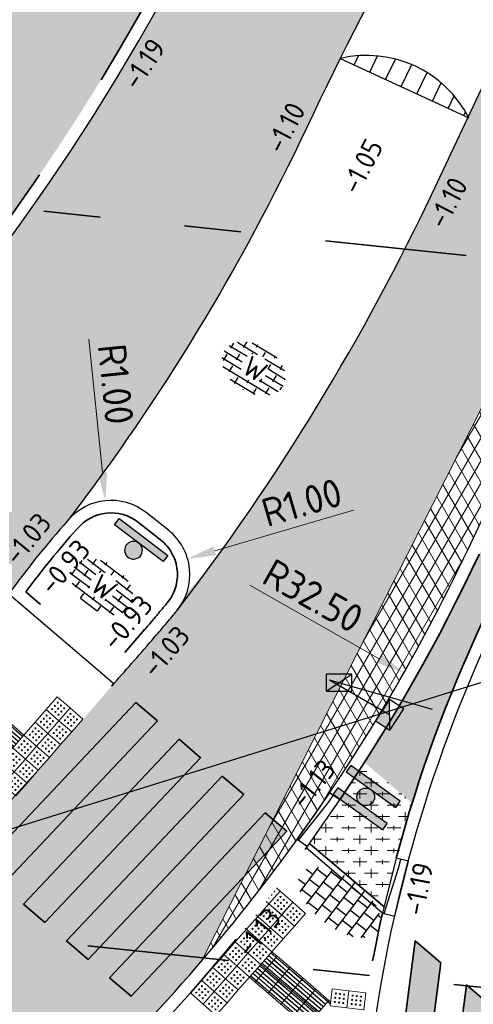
# Model space of a CAD drawing. Header units: metres. Extents: x -1 to 222837, y -2 to 853657.
# Tile 116 of 256: x 110937 to 110945, y 426770 to 426787. Entities that reach past the tile are written whole.
import ezdxf
from ezdxf.enums import TextEntityAlignment as Align

# ---------------------------------------------------------------- set-up
doc = ezdxf.new("R2010")
doc.units = ezdxf.units.M
doc.header["$XCLIPFRAME"] = 0
for name, pattern in [('AL-TEKENBLADGRENS', [11.5, 2.5, -1.5, 1, -1.5, 1, -1.5, 2.5]), ('RI-HWA_KOLKAANSLUITING', [4.3, 2.5, -1.8]), ('VH-BUSHALTEBAND', [4, 2, -2]), ('VH-OPSLUITBAND_100X200', [16, 8, -2, 4, -2]), ('VH-TROTTOIRBAND_130-150', [15, 5, -2, 2, -2, 2, -2]), ('XX-HIDDEN', [4, 2, -2])]:
    doc.linetypes.add(name, pattern=pattern)
for name, color, linetype in [('A-Maatvoering', 30, 'Continuous'), ('Bestaande haag', 102, 'Continuous'), ('BORD-ZWART', 7, 'Continuous'), ('N-ONTWERP', 1, 'Continuous'), ('Verkeersbord', 7, 'Continuous'), ('Verloopband', 7, 'Continuous'), ('X-REF', 7, 'Continuous')]:
    doc.layers.add(name, color=color, linetype=linetype)
for name, color, linetype, lineweight in [('A-TXT-T25', 7, 'Continuous', 25), ('B-ALG_BEstaand asfalt', 8, 'Continuous', 5), ('B-OI-RI-GWA_KOLK-S', 30, 'Continuous', 30), ('N-WE-GR-BEPLANTING-A', 92, 'Continuous', 18), ('N-WE-GR-BOS-A', 42, 'Continuous', 18), ('N-WE-RI-HWA_KOLK-S', 150, 'Continuous', 25), ('N-WE-VH-KANTOPSLUITING_OPSLUITBAND-G', 7, 'Continuous', 25), ('N-WE-VH-KANTOPSLUITING_OPSLUITBAND_100X200-G VOETPAD', 150, 'VH-OPSLUITBAND_100X200', 35), ('N-WE-VH-KANTOPSLUITING_RIJWIELPADBAND-G', 7, 'Continuous', 25), ('N-WE-VH-KANTOPSLUITING_RWSBAND-G', 210, 'VH-TROTTOIRBAND_130-150', 35), ('N-WE-VH-KANTOPSLUITING_VERLAAGDE BAND', 30, 'VH-BUSHALTEBAND', 35), ('N-WE-VH-KANTOPSLUITING_VOORKANT RWS-BAND', 7, 'Continuous', 25), ('N-WE-VH-MATERIAALGRENS-G', 7, 'XX-HIDDEN', 35), ('N-WE-VH-VERHARDING_ASFALT-A', 252, 'Continuous', 18), ('N-WE-VH-VERHARDING_BETONSTRAATSTEEN-S', 7, 'Continuous', 25), ('N-WE-VH-VERHARDING_TEGEL-S', 7, 'Continuous', 25), ('N-WE-VW-BLINDENGELEIDEROUTE-Geleidetegel_G', 30, 'Continuous', 18), ('N-WE-VW-BLINDENGELEIDEROUTE-noppentetegel_G', 30, 'Continuous', 18), ('N-WE-VW-MARKERING_DWARS_OVERSTEEK_VOETGANGERS-G', 7, 'Continuous', 35), ('X-XX-AL-HOOGTELABEL-T25', 7, 'Continuous', 25), ('X-XX-AL-TEKENBLADGRENS-G blad 2', 7, 'AL-TEKENBLADGRENS', 35)]:
    doc.layers.add(name, color=color, linetype=linetype, lineweight=lineweight)
doc.layers.add('N-WE-RI-HWA_KOLKAANSLUITING-G', color=7, linetype='RI-HWA_KOLKAANSLUITING', lineweight=25, true_color=0x0078f0)
doc.styles.add('NLCS-ISO', font='NLCS-ISO.ttf')
doc.styles.add('NLCS-ISO-ANNOTATIEF-T25', font='NLCS-ISO.ttf', dxfattribs={"height": 2.5})
doc.styles.add('NLCS-ISO-M1000-T25', font='NLCS-ISO.ttf')
doc.dimstyles.new('NLCS-ANNOTATIEF-T25-PIJL', dxfattribs={"dimtxt": 2.5, "dimasz": 2.5, "dimexe": 2, "dimexo": 2, "dimgap": 0.7, "dimtad": 1, "dimzin": 0, "dimdsep": 46, "dimtxsty": 'NLCS-ISO-ANNOTATIEF-T25', "dimcen": 0, "dimdle": 2, "dimclrd": 256, "dimclre": 256, "dimclrt": 256, "dimadec": 5, "dimazin": 0, "dimtfac": 1, "dimtofl": 0, "dimtmove": 1, "dimatfit": 0, "dimfxl": 2, "dimfxlon": 1, "dimtfillclr": 254, "dimtolj": 1, "dimtzin": 0, "dimlwd": 18, "dimlwe": 18, "dimarcsym": 0})
picture_1 = doc.add_image_def('image1.ecw', size_in_pixel=(400001, 250001))
picture_2 = doc.add_image_def('image2.ecw', size_in_pixel=(120000, 80000))

# ---------------------------------------------------------------- blocks, each defined once
blk = doc.blocks.new('SVH-TEGEL_300X300_DUN_HALFST-SO')
for p, q in [((-3, -2.52), (-3, 2.52)), ((-1.5, -2.87), (-1.5, 2.87)), ((0, -2.97), (0, 2.97)), ((1.5, -2.87), (1.5, 2.87)), ((3, -2.52), (3, 2.52)), ((-4.89, 1.5), (-4.5, 1.5)), ((-4.5, -1.8), (-4.5, 1.8)), ((-3.7, 2.25), (-3, 2.25)), ((-3, 1.5), (-1.5, 1.5)), ((-1.5, 2.25), (0, 2.25)), ((0, 1.5), (1.5, 1.5)), ((1.5, 2.25), (3, 2.25)), ((3, 1.5), (4.5, 1.5)), ((4.5, -1.8), (4.5, 1.8)), ((-5.66, 0), (-4.5, 0)), ((-4.5, 0.75), (-3, 0.75)), ((-3, 0), (-1.5, 0)), ((-1.5, 0.75), (0, 0.75)), ((0, 0), (1.5, 0)), ((1.5, 0.75), (3, 0.75)), ((3, 0), (4.5, 0)), ((4.5, 0.75), (5.48, 0.75)), ((-4.5, -0.75), (-3, -0.75)), ((-1.5, -0.75), (0, -0.75)), ((1.5, -0.75), (3, -0.75)), ((4.5, -0.75), (5.48, -0.75)), ((-4.89, -1.5), (-4.5, -1.5)), ((-3.7, -2.25), (-3, -2.25)), ((-3, -1.5), (-1.5, -1.5)), ((-1.5, -2.25), (0, -2.25)), ((0, -1.5), (1.5, -1.5)), ((1.5, -2.25), (3, -2.25)), ((3, -1.5), (4.5, -1.5))]:
    blk.add_line(p, q)
at = {"style": 'NLCS-ISO'}
blk.add_attdef('FORMAAT', text='', height=1.8, dxfattribs=at).set_placement((-5.76, 0), align=Align.MIDDLE_RIGHT)
blk.add_attdef('KLEUR', text='', height=1.8, dxfattribs=at).set_placement((5.58, 0), align=Align.MIDDLE_LEFT)
at = {"style": 'NLCS-ISO', "flags": 1}
blk.add_attdef('FUNCTIE', text='', height=1.8, dxfattribs=at).set_placement((0.12, -3.58), align=Align.MIDDLE_CENTER)
blk = doc.blocks.new('B-SRI-KOLK_TROTTOIR-SO')
at = {"color": 0}
blk.add_line((-1.125, 0), (1.125, 1.5), dxfattribs=at)
blk.add_3dface([(-1.125, 0), (1.125, 0), (1.125, 1.5), (-1.125, 1.5)], dxfattribs=at)
blk = doc.blocks.new('verloopband')
at = {"layer": 'Verloopband', "flags": 128}
blk.add_lwpolyline([(0, 0.07), (1, 0.07), (1, -0.15), (0, -0.15)], close=True, dxfattribs=at)
blk.add_lwpolyline([(0, -0.119), (0.841, -0.071), (1, -0.071)], dxfattribs=at)
blk = doc.blocks.new('N-SRI-KOLK_TROTTOIR-SO')
blk.add_hatch(color=256).paths.add_polyline_path([(1.125, 1.5), (-1.125, 1.5), (-1.125, 0)])
blk.add_line((-1.125, 0), (1.125, 1.5))
at = {"flags": 128}
blk.add_lwpolyline([(-1.125, 0), (1.125, 0), (1.125, 1.5), (-1.125, 1.5)], close=True, dxfattribs=at)
blk = doc.blocks.new('*D478')
at = {"layer": 'A-Maatvoering', "linetype": 'Continuous', "lineweight": 18, "transparency": 16777216}
blk.add_line((110941.241, 426777.1), (110943.529, 426775.802), dxfattribs=at)
at = {"layer": 'A-Maatvoering', "transparency": 16777216}
blk.add_solid([(110943.57, 426775.874), (110943.488, 426775.729), (110943.964, 426775.555)], dxfattribs=at)
at = {"layer": 'Defpoints', "color": 0, "transparency": 16777216}
for p in [(110915.697, 426791.594), (110943.964, 426775.555)]:
    blk.add_point(p, dxfattribs=at)
at = {"layer": 'A-Maatvoering', "transparency": 16777216, "insert": (110942.36, 426776.913), "char_height": 0.5, "attachment_point": 5, "rotation": 330.4289, "style": 'NLCS-ISO-ANNOTATIEF-T25'}
blk.add_mtext('\\A1;R32.50', dxfattribs=at)
blk = doc.blocks.new('BSS wit')
h = blk.add_hatch()
h.set_pattern_fill('AR-BRSTD', color=256, scale=0.009234, angle=0.16247, style=0)
h.set_pattern_definition([(0.16247, (-601.54615, -259.7712), (-0.0017737, 0.62551374), []), (90.16247, (-601.5461, -259.7712), (-0.939927, 0.6228535), [0.6255162, -0.6255162])])
edge = h.paths.add_edge_path()
edge.add_ellipse((-0.03, -0.037), major_axis=(3.037, 0.009), ratio=0.681051, start_angle=0, end_angle=360)
edge = h.paths.add_edge_path(flags=16)
edge.add_arc((-0.004, 0.073), 1.2, 270, 360)
edge.add_arc((-0.004, 0.073), 1.2, 360, 450)
edge.add_arc((-0.004, 0.073), 1.2, 90, 180)
edge.add_arc((-0.004, 0.073), 1.2, 180, 270)
at = {"layer": 'X-XX-AL-HOOGTELABEL-T25', "insert": (-0.862, 0.879), "char_height": 1.8, "attachment_point": 1, "style": 'NLCS-ISO-M1000-T25'}
blk.add_mtext_dynamic_manual_height_columns('\\pt3.6;W', width=14.67812, gutter_width=12.5, heights=[0], dxfattribs=at)
blk = doc.blocks.new('*D1819')
at = {"layer": 'A-TXT-T25', "linetype": 'Continuous', "lineweight": 18, "transparency": 16777216}
blk.add_line((110943.076, 426778.424), (110940.623, 426777.708), dxfattribs=at)
at = {"layer": 'A-TXT-T25', "transparency": 16777216}
blk.add_solid([(110940.6, 426777.788), (110940.646, 426777.628), (110940.143, 426777.568)], dxfattribs=at)
at = {"layer": 'Defpoints', "color": 0, "transparency": 16777216}
for p in [(110940.143, 426777.568), (110939.183, 426777.288)]:
    blk.add_point(p, dxfattribs=at)
at = {"layer": 'A-TXT-T25', "transparency": 16777216, "insert": (110942.16, 426778.563), "char_height": 0.5, "attachment_point": 5, "rotation": 16.2704, "style": 'NLCS-ISO-ANNOTATIEF-T25'}
blk.add_mtext('\\A1;R1.00', dxfattribs=at)
blk = doc.blocks.new('*D1820')
at = {"layer": 'A-TXT-T25', "linetype": 'Continuous', "lineweight": 18, "transparency": 16777216}
blk.add_line((110938.399, 426781.449), (110938.639, 426779.09), dxfattribs=at)
at = {"layer": 'A-TXT-T25', "transparency": 16777216}
blk.add_solid([(110938.722, 426779.099), (110938.556, 426779.082), (110938.689, 426778.593)], dxfattribs=at)
at = {"layer": 'Defpoints', "color": 0, "transparency": 16777216}
for p in [(110938.689, 426778.593), (110938.791, 426777.598)]:
    blk.add_point(p, dxfattribs=at)
at = {"layer": 'A-TXT-T25', "transparency": 16777216, "insert": (110938.872, 426780.653), "char_height": 0.5, "attachment_point": 5, "rotation": 275.8145, "style": 'NLCS-ISO-ANNOTATIEF-T25'}
blk.add_mtext('\\A1;R1.00', dxfattribs=at)
blk = doc.blocks.new('Noppentegel')
at = {"layer": 'N-WE-VW-BLINDENGELEIDEROUTE-noppentetegel_G', "transparency": 33554585, "flags": 128}
blk.add_lwpolyline([(0, 0.3), (0.3, 0.3), (0.3, 0), (0, 0)], close=True, dxfattribs=at)
at = {"layer": 'N-WE-VW-BLINDENGELEIDEROUTE-noppentetegel_G', "transparency": 33554585}
for centre in [(0.075, 0.225), (0.15, 0.225), (0.225, 0.225), (0.075, 0.15), (0.075, 0.075), (0.15, 0.15), (0.15, 0.075), (0.225, 0.15), (0.225, 0.075)]:
    blk.add_circle(centre, 0.01, dxfattribs=at)
blk = doc.blocks.new('Geleidetegel')
at = {"layer": 'N-WE-VW-BLINDENGELEIDEROUTE-Geleidetegel_G', "transparency": 33554585, "flags": 128}
for points in [[(0, 0.3), (0.3, 0.3), (0.3, 0), (0, 0)], [(0.032, 0.292), (0.028, 0.292), (0.028, 0.008), (0.032, 0.008)], [(0.092, 0.292), (0.088, 0.292), (0.088, 0.008), (0.092, 0.008)], [(0.152, 0.292), (0.148, 0.292), (0.148, 0.008), (0.152, 0.008)], [(0.212, 0.292), (0.208, 0.292), (0.208, 0.008), (0.212, 0.008)], [(0.272, 0.292), (0.268, 0.292), (0.268, 0.008), (0.272, 0.008)]]:
    blk.add_lwpolyline(points, close=True, dxfattribs=at)
blk = doc.blocks.new('wiu295a')
at = {"layer": 'BORD-ZWART'}
for points in [[(0.0229, 0), (0, 0), (0, -0.1796), (0.0229, -0.1796)], [(0.0229, -0.0898, 1), (0.0752, -0.0898, 1)]]:
    blk.add_hatch(color=256, dxfattribs=at).paths.add_polyline_path(points)
blk.add_lwpolyline([(0.0229, 0), (0, 0), (0, -0.1796), (0.0229, -0.1796)], close=True, dxfattribs=at)
blk.add_circle((0.049, -0.0898), 0.0261, dxfattribs=at)
blk = doc.blocks.new('bord')
at = {"layer": 'BORD-ZWART'}
blk.add_hatch(color=256, dxfattribs=at).paths.add_polyline_path([(0.928, -0.529), (0.996, -0.41), (0.06, 0.124), (-0.008, 0.005)])
for p, q in [((0.06, 0.124), (-0.008, 0.005)), ((-0.008, 0.005), (0.928, -0.529)), ((0.996, -0.41), (0.06, 0.124)), ((0.928, -0.529), (0.996, -0.41))]:
    blk.add_line(p, q, dxfattribs=at)
blk = doc.blocks.new('nieuw verkeersbord')
at = {"layer": 'BORD-ZWART'}
h = blk.add_hatch(color=256, dxfattribs=at)
edge = h.paths.add_edge_path(flags=16)
edge.add_ellipse((0, 0), major_axis=(0.111, 0.111), ratio=1, start_angle=0, end_angle=360, ccw=False)
edge = h.paths.add_edge_path()
edge.add_line((-0.315, -0.464), (0.515, 0.223))
blk.add_hatch(color=256, dxfattribs=at).paths.add_polyline_path([(0.603, 0.117), (-0.228, -0.57), (-0.315, -0.464), (0.515, 0.223)])
blk.add_lwpolyline([(0.603, 0.117), (-0.228, -0.57), (-0.315, -0.464), (0.515, 0.223)], close=True, dxfattribs=at)
at = {"layer": 'BORD-ZWART', "extrusion": (0, 0, -1)}
blk.add_ellipse((0, 0), major_axis=(0.111, 0.111), ratio=1, start_param=-1.47675163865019, end_param=4.806433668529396, dxfattribs=at)

msp = doc.modelspace()

# ---------------------------------------------------------------- hatches: boundary and pattern name
at = {"layer": 'Bestaande haag', "transparency": 33554508}
h = msp.add_hatch(dxfattribs=at)
h.set_pattern_fill('AGW-GROND_ZAVEL', color=256, scale=0.7, style=0, pattern_type=2)
h.set_pattern_definition([(0, (111132.6395, 426799.56666), (0.28, 0.14), [0.28, -0.28])])
h.paths.add_polyline_path([(110944.46, 426802.068), (110947.501, 426808.045), (110947.5467, 426808.1828), (110947.5927, 426808.3204), (110947.639, 426808.458), (110947.7005, 426808.6395), (110947.7625, 426808.8208), (110947.825, 426809.002), (110949.114, 426812.788), (110949.016, 426812.838), (110950.672, 426816.995), (110950.8129, 426817.3221), (110950.9569, 426817.6477), (110951.104, 426817.972), (110951.2337, 426818.2511), (110951.3657, 426818.5291), (110951.5, 426818.806), (110951.707, 426818.745), (110952.0659, 426819.3922), (110950.2142, 426820.3316, 0.415604), (110949.0698, 426819.9546), (110947.487, 426816.841), (110947.4544, 426816.745), (110947.4493, 426816.6438), (110947.472, 426816.545), (110947.5096, 426816.4721), (110947.5625, 426816.4094), (110947.628, 426816.36), (110948.99, 426815.716), (110949.1208, 426815.6383), (110949.2292, 426815.5316), (110949.309, 426815.402), (110949.3522, 426815.2731), (110949.3668, 426815.138), (110949.3522, 426815.0029), (110949.309, 426814.874), (110948.539, 426813.376), (110944.985, 426806.409), (110942.911, 426802.362), (110942.8524, 426802.2595), (110942.776, 426802.1694), (110942.6846, 426802.0947), (110942.581, 426802.038), (110942.4517, 426801.9974), (110942.3169, 426801.9847), (110942.1823, 426802.0005), (110942.054, 426802.044), (110938.948, 426803.66), (110938.8824, 426803.6867), (110938.8128, 426803.6995), (110938.742, 426803.6979), (110938.673, 426803.682), (110938.6154, 426803.6563), (110938.5634, 426803.6205), (110938.5188, 426803.5759), (110938.483, 426803.524), (110937.789, 426802.193), (110937.7556, 426802.1237), (110937.739, 426802.0485), (110937.7402, 426801.9716), (110937.759, 426801.897), (110937.7876, 426801.8392), (110937.8269, 426801.7881), (110937.8753, 426801.7455), (110937.931, 426801.713), (110941.016, 426800.156), (110941.1179, 426800.0915), (110941.2067, 426800.0098), (110941.2795, 426799.9136), (110941.334, 426799.806), (110941.3715, 426799.6747), (110941.3817, 426799.5386), (110941.3643, 426799.4031), (110941.313, 426799.251), (110937.093, 426790.942), (110934.981, 426786.753), (110934.895, 426786.6256), (110934.7808, 426786.5229), (110934.645, 426786.451), (110934.5146, 426786.4167), (110934.3798, 426786.4109), (110934.2469, 426786.4341), (110934.122, 426786.485), (110930.181, 426788.511), (110929.2681, 426788.9999), (110928.9788, 426789.0235), (110928.7569, 426788.835), (110928.1061, 426787.5651), (110928.0825, 426787.2749), (110928.2709, 426787.0539), (110928.9924, 426786.6845), (110928.9852, 426786.4324), (110933.0548, 426784.3975, -0.4142136), (110933.3231, 426783.5925), (110932.1065, 426781.1596), (110932.3556, 426781.035), (110932.9078, 426780.5624), (110935.757, 426786.241), (110938.078, 426789.566), (110938.607, 426790.408), (110942.231, 426797.562), (110942.142, 426797.623), (110942.341, 426798.026), (110942.433, 426797.992)])
at = {"layer": 'N-ONTWERP'}
h = msp.add_hatch(dxfattribs=at)
h.set_pattern_fill('LINE', color=256, scale=0.096048, angle=244)
h.set_pattern_definition([(244, (-22255.95654, -85612.1153), (0.2740887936, -0.1336820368), [])])
edge = h.paths.add_edge_path()
edge.add_arc((110943.3081, 426784.4342), 2.0244, 27.01995, 103.42497)
edge.add_line((110942.838, 426786.4034), (110945.1115, 426785.3539))
at = {"layer": 'N-WE-GR-BEPLANTING-A', "transparency": 33554687}
for points in [[(110939.6109, 426774.7054), (110939.2303, 426775.0306), (110936.481, 426772.1184), (110936.8616, 426771.7932)], [(110939.6109, 426774.7054), (110939.2303, 426775.0306), (110936.481, 426772.1184), (110936.8616, 426771.7932)], [(110937.6229, 426771.1428), (110937.2423, 426771.468), (110939.9915, 426774.3802), (110940.3722, 426774.0551)], [(110937.6229, 426771.1428), (110937.2423, 426771.468), (110939.9915, 426774.3802), (110940.3722, 426774.0551)], [(110940.7528, 426773.7299), (110941.1334, 426773.4047), (110938.3842, 426770.4925), (110938.0035, 426770.8177)], [(110940.7528, 426773.7299), (110941.1334, 426773.4047), (110938.3842, 426770.4925), (110938.0035, 426770.8177)], [(110938.7648, 426770.1673), (110941.5141, 426773.0796), (110941.8947, 426772.7544), (110939.1454, 426769.8422)], [(110938.7648, 426770.1673), (110941.5141, 426773.0796), (110941.8947, 426772.7544), (110939.1454, 426769.8422)], [(110944.0053, 426765.6904), (110944.6161, 426770.4296), (110944.1619, 426770.8175), (110943.5512, 426766.0784)], [(110944.0053, 426765.6904), (110944.6161, 426770.4296), (110944.1619, 426770.8175), (110943.5512, 426766.0784)], [(110944.4595, 426765.3024), (110945.0702, 426770.0416), (110945.5243, 426769.6536), (110944.9136, 426764.9145)], [(110944.4595, 426765.3024), (110945.0702, 426770.0416), (110945.5243, 426769.6536), (110944.9136, 426764.9145)]]:
    msp.add_hatch(color=7, dxfattribs=at).paths.add_polyline_path(points)
at = {"layer": 'N-WE-GR-BOS-A', "transparency": 33554559}
h = msp.add_hatch(dxfattribs=at)
h.set_pattern_fill('AGR-BOSPLANTSOEN', color=102, scale=0.2, style=0, pattern_type=2)
h.set_pattern_definition([(0, (0, 0), (0.2, 0.2), [0.24, -0.16]), (90, (0.12, -0.08), (-0.8, 5e-17), [0.16, -0.24]), (90, (0.32, 0.12), (-0.8, 5e-17), [0.16, -0.24]), (90, (0.52, -0.04), (-0.8, 5e-17), [0.08, -0.32]), (90, (0.72, 0.16), (-0.8, 5e-17), [0.08, -0.32])])
edge = h.paths.add_edge_path()
edge.add_line((111002.5429, 426820.6078), (111002.713, 426822.8274))
edge.add_line((111002.713, 426822.8274), (110999.77, 426822.684))
edge.add_line((110999.77, 426822.684), (110992.334, 426823.455))
edge.add_line((110992.334, 426823.455), (110983.443, 426824.392))
edge.add_line((110983.443, 426824.392), (110983.4645, 426824.4926))
edge.add_line((110983.4645, 426824.4926), (110983.006, 426824.545))
edge.add_line((110983.006, 426824.545), (110982.99, 426824.467))
edge.add_line((110982.99, 426824.467), (110974.998, 426825.312))
edge.add_line((110974.998, 426825.312), (110974.6724, 426825.334))
edge.add_line((110974.6724, 426825.334), (110974.3476, 426825.3664))
edge.add_line((110974.3476, 426825.3664), (110974.024, 426825.409))
edge.add_line((110974.024, 426825.409), (110973.6899, 426825.4641))
edge.add_line((110973.6899, 426825.4641), (110973.3578, 426825.5301))
edge.add_line((110973.3578, 426825.5301), (110973.028, 426825.607))
edge.add_line((110973.028, 426825.607), (110971.312, 426826.055))
edge.add_line((110971.312, 426826.055), (110971.333, 426826.137))
edge.add_line((110971.333, 426826.137), (110970.889, 426826.26))
edge.add_line((110970.889, 426826.26), (110970.851, 426826.169))
edge.add_line((110970.851, 426826.169), (110969.888, 426826.432))
edge.add_line((110969.888, 426826.432), (110969.5576, 426826.5056))
edge.add_line((110969.5576, 426826.5056), (110969.2269, 426826.5779))
edge.add_line((110969.2269, 426826.5779), (110968.896, 426826.649))
edge.add_line((110968.896, 426826.649), (110968.5729, 426826.7172))
edge.add_line((110968.5729, 426826.7172), (110968.2496, 426826.7842))
edge.add_line((110968.2496, 426826.7842), (110967.926, 426826.85))
edge.add_line((110967.926, 426826.85), (110964.895, 426827.023))
edge.add_line((110964.895, 426827.023), (110963.906, 426827.044))
edge.add_line((110963.906, 426827.044), (110962.883, 426826.927))
edge.add_line((110962.883, 426826.927), (110962.92, 426826.708))
edge.add_line((110962.92, 426826.708), (110962.4002, 426826.6024))
edge.add_line((110962.4002, 426826.6024), (110961.885, 426826.4766))
edge.add_line((110961.885, 426826.4766), (110961.375, 426826.331))
edge.add_line((110961.375, 426826.331), (110960.8892, 426826.172))
edge.add_line((110960.8892, 426826.172), (110960.4096, 426825.9949))
edge.add_line((110960.4096, 426825.9949), (110959.937, 426825.8))
edge.add_line((110959.937, 426825.8), (110959.934, 426825.731))
edge.add_line((110959.934, 426825.731), (110958.013, 426824.745))
edge.add_line((110958.013, 426824.745), (110957.9256, 426824.7098))
edge.add_line((110957.9256, 426824.7098), (110957.8319, 426824.6995))
edge.add_line((110957.8319, 426824.6995), (110957.739, 426824.715))
edge.add_line((110957.739, 426824.715), (110957.656, 426824.7536))
edge.add_line((110957.656, 426824.7536), (110957.586, 426824.8126))
edge.add_line((110957.586, 426824.8126), (110957.534, 426824.888))
edge.add_line((110957.534, 426824.888), (110956.9175, 426825.8582))
edge.add_line((110956.9175, 426825.8582), (110953.5863, 426819.347))
edge.add_arc((110952.9453, 426819.6749), 0.72, 243.0999, 332.90524, ccw=False)
edge.add_line((110952.6196, 426819.0328), (110952.0319, 426819.331))
edge.add_line((110952.0319, 426819.331), (110951.707, 426818.745))
edge.add_line((110951.707, 426818.745), (110951.5, 426818.806))
edge.add_line((110951.5, 426818.806), (110951.3657, 426818.5291))
edge.add_line((110951.3657, 426818.5291), (110951.2337, 426818.2511))
edge.add_line((110951.2337, 426818.2511), (110951.104, 426817.972))
edge.add_line((110951.104, 426817.972), (110950.9569, 426817.6477))
edge.add_line((110950.9569, 426817.6477), (110950.8129, 426817.3221))
edge.add_line((110950.8129, 426817.3221), (110950.672, 426816.995))
edge.add_line((110950.672, 426816.995), (110949.016, 426812.838))
edge.add_line((110949.016, 426812.838), (110949.114, 426812.788))
edge.add_line((110949.114, 426812.788), (110947.825, 426809.002))
edge.add_line((110947.825, 426809.002), (110947.7625, 426808.8208))
edge.add_line((110947.7625, 426808.8208), (110947.7005, 426808.6395))
edge.add_line((110947.7005, 426808.6395), (110947.639, 426808.458))
edge.add_line((110947.639, 426808.458), (110947.5927, 426808.3204))
edge.add_line((110947.5927, 426808.3204), (110947.5467, 426808.1828))
edge.add_line((110947.5467, 426808.1828), (110947.501, 426808.045))
edge.add_line((110947.501, 426808.045), (110944.46, 426802.068))
edge.add_line((110944.46, 426802.068), (110942.433, 426797.992))
edge.add_line((110942.433, 426797.992), (110942.341, 426798.026))
edge.add_line((110942.341, 426798.026), (110942.142, 426797.623))
edge.add_line((110942.142, 426797.623), (110942.231, 426797.562))
edge.add_line((110942.231, 426797.562), (110938.607, 426790.408))
edge.add_line((110938.607, 426790.408), (110938.078, 426789.566))
edge.add_line((110938.078, 426789.566), (110935.757, 426786.241))
edge.add_line((110935.757, 426786.241), (110932.9078, 426780.5624))
edge.add_line((110932.9078, 426780.5624), (110933.8516, 426779.7546))
edge.add_arc((110904.7065, 426806.8288), 39.78, 317.10956, 334.34113)
edge.add_arc((110991.2398, 426765.2596), 56.22, 84.06802, 154.34113, ccw=False)
edge.add_line((110997.05, 426821.1786), (111002.5429, 426820.6078))
h = msp.add_hatch(dxfattribs=at)
h.set_pattern_fill('AGR-BOSPLANTSOEN', color=102, scale=0.2, style=0, pattern_type=2)
h.set_pattern_definition([(0, (-0.75, 0), (0.2, 0.2), [0.24, -0.16]), (90, (-0.63, -0.08), (-0.8, 5e-17), [0.16, -0.24]), (90, (-0.43, 0.12), (-0.8, 5e-17), [0.16, -0.24]), (90, (-0.23, -0.04), (-0.8, 5e-17), [0.08, -0.32]), (90, (-0.03, 0.16), (-0.8, 5e-17), [0.08, -0.32])])
edge = h.paths.add_edge_path()
edge.add_arc((110968.1861, 426765.7454), 25.22, 154.76811, 162.68017)
edge.add_line((110944.1096, 426773.2535), (110943.2655, 426773.971))
edge.add_arc((110915.6969, 426791.594), 32.72, 327.41165, 334.76811)
edge.add_line((110945.2951, 426777.646), (110950.335, 426788.341))
edge.add_arc((110986.3196, 426771.3835), 39.78, 126.4355, 154.76811, ccw=False)
edge.add_arc((110995.2284, 426759.3156), 54.78, 84.06802, 126.4355, ccw=False)
edge.add_line((111000.8898, 426813.8022), (111013.3352, 426812.5091))
edge.add_line((111013.3352, 426812.5091), (111013.1526, 426810.7518))
edge.add_arc((111012.8741, 426810.7808), 0.28, 261.11718, 354.06802, ccw=False)
edge.add_arc((111014.4254, 426820.7064), 10.3261, 254.3837, 261.11718, ccw=False)
edge.add_arc((110993.4755, 426753.3481), 60.22, 72.438552, 88.100993)
edge.add_arc((110995.2284, 426759.3156), 54.22, 89.74351, 126.4355)
edge.add_arc((110986.3196, 426771.3835), 39.22, 126.4355, 154.76811)
edge.add_line((110950.8416, 426788.1023), (110945.3723, 426776.4962))
h = msp.add_hatch(dxfattribs=at)
h.set_pattern_fill('AGR-BOSPLANTSOEN', color=102, scale=0.2, style=0, pattern_type=2)
h.set_pattern_definition([(0, (2.26664, 1.81329), (0.2, 0.2), [0.24, -0.16]), (90, (2.3866, 1.7333), (-0.8, 5e-17), [0.16, -0.24]), (90, (2.5866, 1.9333), (-0.8, 5e-17), [0.16, -0.24]), (90, (2.7866, 1.7733), (-0.8, 5e-17), [0.08, -0.32]), (90, (2.9866, 1.9733), (-0.8, 5e-17), [0.08, -0.32])])
edge = h.paths.add_edge_path()
edge.add_line((110944.1112, 426773.2585), (110943.2661, 426773.972))
edge.add_arc((110901.5099, 426800.9082), 49.6905, 325.18169, 327.17463, ccw=False)
edge.add_line((110942.3041, 426772.5361), (110943.6143, 426771.4169))
edge.add_line((110943.6143, 426771.4169), (110944.1112, 426773.2585))
at = {"layer": 'N-WE-VH-VERHARDING_ASFALT-A', "transparency": 33554559}
h = msp.add_hatch(dxfattribs=at)
h.set_pattern_fill('AVH-ASFALT', color=256, style=0, pattern_type=2)
h.set_pattern_definition([(60, (107770.70876, 433861.11063), (-0.173205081, 0.1), []), (120, (107770.70876, 433861.11063), (-0.173205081, -0.1), [])])
h.paths.add_polyline_path([(110985.0189, 426813.3597), (110984.9265, 426813.367), (110984.788, 426813.376), (110984.3409, 426813.3988), (110984.56, 426815.202), (110984.697, 426815.701), (110984.431, 426815.694), (110982.845, 426815.86), (110982.027, 426815.941), (110977.339, 426816.432), (110976.8364, 426816.4826), (110976.3326, 426816.5196), (110975.828, 426816.5431), (110975.323, 426816.553), (110974.8178, 426816.5493), (110974.313, 426816.532), (110973.8396, 426816.5034), (110973.3672, 426816.4629), (110972.8959, 426816.4105), (110972.426, 426816.3461), (110971.958, 426816.27), (110971.492, 426816.182), (110970.685, 426816.009), (110970.2961, 426815.9255), (110969.909, 426815.8339), (110969.524, 426815.7343), (110969.1411, 426815.6266), (110968.7605, 426815.511), (110968.3824, 426815.3874), (110968.007, 426815.256), (110967.5693, 426815.0915), (110967.1359, 426814.9164), (110966.7068, 426814.7306), (110966.2824, 426814.5344), (110965.863, 426814.3278), (110965.4488, 426814.1109), (110965.04, 426813.884), (110964.9974, 426813.8555), (110964.821, 426813.778), (110964.5314, 426813.6162), (110964.2444, 426813.4499), (110963.96, 426813.279), (110963.6178, 426813.0652), (110963.2798, 426812.8448), (110962.946, 426812.618), (110962.4783, 426812.3062), (110962.0195, 426811.9816), (110961.5698, 426811.6444), (110961.1296, 426811.2949), (110960.6992, 426810.9333), (110960.279, 426810.56), (110959.8715, 426810.1773), (110959.4746, 426809.7836), (110959.0888, 426809.3791), (110958.7142, 426808.9641), (110958.3512, 426808.539), (110958, 426808.104), (110957.526, 426807.412), (110957.4, 426807.2256), (110957.2758, 426807.038), (110957.1533, 426806.8492), (110957.0327, 426806.6593), (110956.914, 426806.4682), (110956.797, 426806.276), (110956.667, 426806.0574), (110956.5394, 426805.8374), (110956.4142, 426805.616), (110956.2914, 426805.3933), (110956.171, 426805.1693), (110956.053, 426804.944), (110954.031, 426800.926), (110952.0871, 426797.0793, 0.4375058), (110952.1898, 426796.8041), (110954.0277, 426796.0506), (110953.897, 426795.83), (110953.7229, 426795.5442), (110953.5449, 426795.2609), (110953.363, 426794.98), (110951.551, 426792.233), (110951, 426791.402), (110950.9344, 426791.2894), (110950.87, 426791.1761), (110950.807, 426791.062), (110950.745, 426790.9467), (110950.6843, 426790.8307), (110950.625, 426790.714), (110946.233, 426782.009), (110942.929, 426775.478), (110940.3877, 426770.4607, 0.0669852), (110945.0961, 426777.7398), (110950.136, 426788.4348, -0.124258), (110962.5629, 426803.5645, -0.1127769)])
h = msp.add_hatch(dxfattribs=at)
h.set_pattern_fill('AVH-ASFALT_LAAG2-D', color=256, scale=20, style=0, pattern_type=2)
h.set_pattern_definition([(45, (107770.70876, 433861.11063), (-0.282842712, 0.282842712), []), (45, (107770.94876, 433861.11063), (-0.282842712, 0.282842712), [0.2, -0.1])])
edge = h.paths.add_edge_path(flags=16)
edge.add_arc((110933.9354, 426772.3446), 1, 132.04717, 220.58725, ccw=False)
edge.add_arc((110907.648, 426801.4914), 38.25, 312.04717, 314.0851)
edge.add_line((110934.2596, 426774.0161), (110936.1654, 426772.388))
edge.add_arc((110912.484, 426796.2332), 33.6066, 311.90637, 314.80252, ccw=False)
edge.add_arc((110934.2608, 426771.9647), 1, 220.58725, 312.02881, ccw=False)
edge.add_line((110933.5014, 426771.3141), (110933.176, 426771.6939))
edge = h.paths.add_edge_path(flags=16)
edge.add_arc((110950.2379, 426767.3581), 16.3582, 138.31017, 144.10858, ccw=False)
edge.add_arc((110907.4289, 426801.6064), 38.4973, 322.62598, 323.6868)
edge.add_arc((110907.4289, 426801.6064), 38.4973, 323.6868, 334.75228)
edge.add_arc((110992.5013, 426761.6303), 55.4996, 139.60155, 154.8854, ccw=False)
edge.add_line((110950.2353, 426797.5996), (110951.0374, 426797.2753))
edge.add_arc((110978.96, 426779.2145), 33.2545, 147.10467, 154.9795)
edge.add_line((110948.8262, 426793.2793), (110944.5101, 426784.1203))
edge.add_arc((110907.5065, 426801.5676), 40.9105, 323.5955, 334.75604, ccw=False)
edge.add_arc((110941.6354, 426775.8822), 1.8497, 130.53761, 155.53222)
edge.add_arc((110908.6279, 426802.7131), 40.75, 319.85884, 320.236, ccw=False)
edge.add_arc((110929.1475, 426785.2588), 13.8118, 318.89546, 320.33449, ccw=False)
edge.add_arc((110899.869, 426810.324), 52.3534, 318.10536, 319.29137, ccw=False)
edge.add_line((110938.8396, 426775.3643), (110936.9856, 426776.9482))
h.paths.add_polyline_path([(110936.7611, 426776.6788), (110936.9888, 426776.9454), (110938.8396, 426775.3643), (110938.2438, 426774.6696), (110937.8604, 426774.2323), (110937.2863, 426773.5913), (110936.612, 426772.8589), (110936.1654, 426772.388), (110934.2596, 426774.0161), (110934.8306, 426774.5746), (110935.3267, 426775.082), (110935.8488, 426775.6657), (110936.2701, 426776.1091)], flags=16)
edge = h.paths.add_edge_path(flags=16)
edge.add_arc((110914.5709, 426763.2711), 0.7579, 271.39917, 366.13956)
edge.add_arc((110914.5747, 426763.2646), 0.7548, 6.66309, 98.60534)
edge.add_arc((110906.1135, 426817.2181), 53.8581, 271.51315, 278.91705, ccw=False)
edge.add_line((110907.5357, 426763.3787), (110907.4867, 426763.3774))
edge.add_line((110907.4867, 426763.3774), (110907.468, 426763.377))
edge.add_arc((110907.473, 426763.1704), 0.2067, 91.38687, 177.95107)
edge.add_line((110907.2664, 426763.1777), (110907.265, 426763.1395))
edge.add_arc((110907.4716, 426763.1321), 0.2067, 177.95107, 262.77486)
edge.add_line((110907.4456, 426762.9271), (110907.943, 426762.864))
edge.add_arc((110913.5347, 426805.6966), 43.196, 262.56222, 271.39917)
edge = h.paths.add_edge_path()
edge.add_line((110940.3877, 426770.4607), (110942.929, 426775.478))
edge.add_line((110942.929, 426775.478), (110946.233, 426782.009))
edge.add_line((110946.233, 426782.009), (110950.625, 426790.714))
edge.add_line((110950.625, 426790.714), (110950.6843, 426790.8307))
edge.add_line((110950.6843, 426790.8307), (110950.745, 426790.9467))
edge.add_line((110950.745, 426790.9467), (110950.807, 426791.062))
edge.add_line((110950.807, 426791.062), (110950.87, 426791.1761))
edge.add_line((110950.87, 426791.1761), (110950.9344, 426791.2894))
edge.add_line((110950.9344, 426791.2894), (110951, 426791.402))
edge.add_line((110951, 426791.402), (110951.551, 426792.233))
edge.add_line((110951.551, 426792.233), (110953.363, 426794.98))
edge.add_line((110953.363, 426794.98), (110953.5449, 426795.2609))
edge.add_line((110953.5449, 426795.2609), (110953.7229, 426795.5442))
edge.add_line((110953.7229, 426795.5442), (110953.897, 426795.83))
edge.add_line((110953.897, 426795.83), (110954.0277, 426796.0506))
edge.add_line((110954.0277, 426796.0506), (110952.1898, 426796.8041))
edge.add_line((110952.1898, 426796.8041), (110946.6135, 426799.09))
edge.add_arc((110991.2398, 426765.2596), 56, 142.8349, 154.34113)
edge.add_arc((110904.7065, 426806.8288), 40, 271.48748, 334.34113, ccw=False)
edge.add_line((110905.7449, 426766.8422), (110905.0283, 426760.0378))
edge.add_line((110905.0283, 426760.0378), (110912.2932, 426759.2727))
edge.add_line((110912.2932, 426759.2727), (110912.8173, 426759.2218))
edge.add_arc((110915.6969, 426791.594), 32.5, 264.9168, 277.07906)
edge.add_line((110919.7022, 426759.3417), (110921.8882, 426759.6892))
edge.add_arc((110923.7932, 426749.8723), 10, 30.93315, 100.98209, ccw=False)
edge.add_line((110932.3709, 426755.0127), (110932.5823, 426754.66))
edge.add_line((110932.5823, 426754.66), (110932.5827, 426754.6602))
edge.add_line((110932.5827, 426754.6602), (110937.8437, 426757.5527))
edge.add_line((110937.8437, 426757.5527), (110936.3935, 426759.9725))
edge.add_arc((110941.5402, 426763.0567), 6, 132.16386, 210.93315, ccw=False)
edge.add_arc((110915.6969, 426791.594), 32.5, 312.16386, 319.43914)
edge = h.paths.add_edge_path(flags=0)
edge.add_arc((110914.5747, 426763.2646), 0.7548, 6.66332, 98.65132)
edge.add_arc((110906.1135, 426817.2181), 53.8581, 278.91641, 278.91705)
edge.add_arc((110914.5747, 426763.2646), 0.7548, 6.66309, 98.60534, ccw=False)
edge = h.paths.add_edge_path(flags=0)
edge.add_arc((110914.5443, 426763.2626), 0.5478, 7.87563, 99.66476)
edge.add_arc((110907.5759, 426802.2791), 39.0862, 280.13283, 280.13309)
edge.add_arc((110914.5443, 426763.2626), 0.5478, 7.87548, 99.64614, ccw=False)

# ---------------------------------------------------------------- linework, layer by layer
at = {"flags": 128}
msp.add_lwpolyline([(110939.9519, 426776.6483, 0.0536404), (110944.5101, 426784.1203), (110948.8259, 426793.2786, -0.0506052), (110952.2652, 426799.045, -0.0013539), (110952.3729, 426799.1892, 0.3854495), (110952.3422, 426799.5234), (110952.3144, 426799.549, 0.4117795), (110951.9626, 426799.5357), (110951.9167, 426799.4866, 0.0782336), (110942.2486, 426785.186, -0.0529604), (110938.0223, 426778.2379)], format="xyb", dxfattribs=at)
at = {"layer": 'A-TXT-T25', "flags": 128}
msp.add_lwpolyline([(110933.769, 426771.7877), (110959.1374, 426779.6868)], dxfattribs=at)
at = {"layer": 'B-ALG_BEstaand asfalt', "flags": 128}
msp.add_lwpolyline([(110940.3877, 426770.4607), (110942.929, 426775.478), (110946.233, 426782.009), (110950.625, 426790.714)], dxfattribs=at)
at = {"layer": 'N-ONTWERP', "flags": 128}
msp.add_lwpolyline([(110945.1115, 426785.3539, 0.3463055), (110942.838, 426786.4034)], format="xyb", close=True, dxfattribs=at)
at = {"layer": 'N-WE-RI-HWA_KOLKAANSLUITING-G', "flags": 128}
for points in [[(110943.7118, 426774.811), (110942.6509, 426775.4255)], [(110948.605, 426773.7182), (110942.6509, 426775.4255)]]:
    msp.add_lwpolyline(points, dxfattribs=at)
at = {"layer": 'N-WE-VH-KANTOPSLUITING_OPSLUITBAND-G', "flags": 128}
msp.add_lwpolyline([(110943.5873, 426771.3084), (110942.2392, 426772.4601)], dxfattribs=at)
at = {"layer": 'N-WE-VH-KANTOPSLUITING_OPSLUITBAND_100X200-G VOETPAD', "flags": 128}
msp.add_lwpolyline([(110943.6124, 426771.4185), (110942.3041, 426772.5361)], dxfattribs=at)
at = {"layer": 'N-WE-VH-KANTOPSLUITING_RIJWIELPADBAND-G', "linetype": 'Continuous', "flags": 128}
msp.add_lwpolyline([(110939.7796, 426776.4427, 0.0016457), (110939.9519, 426776.6483, 0.4216021), (110939.8033, 426778.0725), (110939.4109, 426778.3826, 0.40677), (110938.0223, 426778.2379, 0.0253057), (110936.9856, 426776.9482), (110938.8396, 426775.3643, 0.005175), (110939.5548, 426776.1784, 0.0062791)], format="xyb", close=True, dxfattribs=at)
at = {"layer": 'N-WE-VH-KANTOPSLUITING_RWSBAND-G', "flags": 128}
for points in [[(110934.4493, 426780.4126, 0.0697128), (110940.5638, 426789.6035, -0.3166094), (110997.05, 426821.1786), (111007.0846, 426820.1359), (111011.2468, 426819.7035)], [(110942.8309, 426773.3089, 0.0381686), (110945.2951, 426777.646), (110950.335, 426788.341, -0.124258), (110962.6936, 426803.3875, -0.1869981), (111000.8898, 426813.8022), (111013.3352, 426812.5091), (111013.1526, 426810.7518, -0.4293798), (111012.8309, 426810.5041, -0.0293888), (111011.6456, 426810.7615, 0.0684469), (110995.4711, 426813.535, 0.1614811), (110963.0262, 426802.937, 0.124258), (110950.8416, 426788.1023), (110948.8247, 426783.8223)], [(110943.8275, 426772.2806, -0.0445946), (110945.3723, 426776.4962), (110948.8247, 426783.8223)]]:
    msp.add_lwpolyline(points, format="xyb", dxfattribs=at)
msp.add_lwpolyline([(110939.6108, 426776.5838, 0.0016513), (110939.7827, 426776.789, 0.4216021), (110939.6668, 426777.8999), (110939.2744, 426778.21, 0.4080585), (110938.1892, 426778.0945, 0.0222216), (110937.2838, 426776.9828), (110938.8189, 426775.6714, 0.0041489), (110939.3886, 426776.3225, 0.0063098)], format="xyb", close=True, dxfattribs=at)
at = {"layer": 'N-WE-VH-KANTOPSLUITING_VERLAAGDE BAND', "flags": 128}
for points in [[(110939.6848, 426769.3414, 0.0315391), (110942.258, 426772.4893)], [(110942.9026, 426766.5009), (110943.1097, 426768.4331, -0.0282932), (110943.5856, 426771.3098, -0.0275552)]]:
    msp.add_lwpolyline(points, format="xyb", dxfattribs=at)
at = {"layer": 'N-WE-VH-KANTOPSLUITING_VOORKANT RWS-BAND', "flags": 128}
for points in [[(110847.5055, 426772.6313), (110900.5174, 426767.0487, 0.3169914), (110940.7621, 426789.5083, -0.3166094), (110997.0273, 426820.9597), (111007.4046, 426819.8815), (111027.4729, 426817.7963), (111088.029, 426811.5043, -0.1033162), (111116.0716, 426802.539, -0.0084798), (111118.167, 426801.3049, -0.0291658), (111124.3225, 426797.1573, -0.1114675), (111143.6689, 426772.0344), (111148.6442, 426761.3052), (111155.0361, 426750.4923), (111159.5907, 426740.6704), (111167.1636, 426724.3397), (111170.9843, 426716.1004), (111194.9636, 426664.3897), (111198.9736, 426655.7422), (111206.8489, 426638.7594, 0.0606981), (111213.6256, 426627.8404, 0.0298473), (111217.9876, 426622.4097, 0.0606981), (111227.1879, 426613.4374), (111238.6806, 426604.6715)], [(110937.8216, 426757.5897), (110936.3935, 426759.9725, -0.3579007), (110937.5126, 426767.5041, 0.0989507), (110945.0961, 426777.7398), (110950.136, 426788.4348, -0.124258), (110962.5629, 426803.5645, -0.1869981), (111000.9125, 426814.0211), (111013.5767, 426812.7052), (111013.3714, 426810.7291, -0.4293798), (111012.7969, 426810.2868, -0.029478), (111011.5828, 426810.5506, 0.0684492), (110995.467, 426813.315, 0.1614661), (110963.1568, 426802.76, 0.124258), (110951.0406, 426788.0085), (110949.0237, 426783.7285)], [(110937.8216, 426757.5897, 0.2227166), (110943.1022, 426766.2991), (110943.3285, 426768.4097, -0.0835951), (110945.5713, 426776.4024), (110949.0237, 426783.7285)]]:
    msp.add_lwpolyline(points, format="xyb", dxfattribs=at)
at = {"layer": 'N-WE-VH-MATERIAALGRENS-G', "flags": 128}
msp.add_lwpolyline([(110936.1251, 426772.3431, 0.0149166), (110938.8396, 426775.3643, 0.0261617)], format="xyb", dxfattribs=at)
at = {"layer": 'N-WE-VW-BLINDENGELEIDEROUTE-Geleidetegel_G', "transparency": 33554585, "flags": 128}
for points in [[(110941.4353, 426770.4025), (110941.5312, 426770.3206), (110941.7261, 426770.5487), (110941.6336, 426770.6277)], [(110941.5358, 426770.5166), (110941.6239, 426770.4413), (110941.6213, 426770.4383), (110941.5331, 426770.5136)], [(110941.5754, 426770.5616), (110941.6628, 426770.487), (110941.6602, 426770.4839), (110941.5728, 426770.5586)], [(110941.6151, 426770.6067), (110941.7018, 426770.5326), (110941.6992, 426770.5295), (110941.6125, 426770.6036)], [(110941.2369, 426770.1774), (110941.3363, 426770.0925), (110941.5312, 426770.3206), (110941.4353, 426770.4025)], [(110941.3771, 426770.3365), (110941.468, 426770.2589), (110941.4654, 426770.2558), (110941.3744, 426770.3335)], [(110941.4167, 426770.3815), (110941.5069, 426770.3045), (110941.5043, 426770.3014), (110941.4141, 426770.3785)], [(110941.4564, 426770.4266), (110941.5459, 426770.3501), (110941.5433, 426770.3471), (110941.4538, 426770.4236)], [(110941.4961, 426770.4716), (110941.5849, 426770.3957), (110941.5823, 426770.3927), (110941.4934, 426770.4686)], [(110941.2581, 426770.2014), (110941.351, 426770.122), (110941.3484, 426770.119), (110941.2554, 426770.1984)], [(110941.2977, 426770.2465), (110941.39, 426770.1676), (110941.3874, 426770.1646), (110941.2951, 426770.2435)], [(110941.3374, 426770.2915), (110941.429, 426770.2132), (110941.4264, 426770.2102), (110941.3348, 426770.2885)], [(110942.6678, 426769.7441), (110942.6384, 426769.7692), (110942.4436, 426769.5411), (110942.6253, 426769.3859)], [(110942.6633, 426769.7059), (110942.6237, 426769.7397), (110942.6263, 426769.7427), (110942.6638, 426769.7107)]]:
    msp.add_lwpolyline(points, dxfattribs=at)
at = {"layer": 'N-WE-VW-BLINDENGELEIDEROUTE-noppentetegel_G', "transparency": 33554585, "flags": 128}
for points in [[(110941.5322, 426771.5166), (110941.5793, 426771.4752), (110941.7776, 426771.7002), (110941.7154, 426771.755)], [(110941.3469, 426771.2801), (110941.381, 426771.2501), (110941.5793, 426771.4752), (110941.5322, 426771.5166)], [(110941.1595, 426771.0454), (110941.1826, 426771.025), (110941.381, 426771.2501), (110941.3469, 426771.2801)], [(110940.97, 426770.8125), (110940.9843, 426770.7999), (110941.1826, 426771.025), (110941.1595, 426771.0454)]]:
    msp.add_lwpolyline(points, dxfattribs=at)
at = {"layer": 'N-WE-VW-BLINDENGELEIDEROUTE-noppentetegel_G', "transparency": 33554585}
for centre, start, end in [((110941.6718, 426771.6936), 217.59499, 67.59346), ((110941.5726, 426771.581), 280.6642, 3.99258), ((110941.6222, 426771.6373), 247.10252, 37.82013)]:
    msp.add_arc(centre, 0.01, start, end, dxfattribs=at)
at = {"layer": 'N-WE-VW-MARKERING_DWARS_OVERSTEEK_VOETGANGERS-G', "flags": 128}
for points in [[(110939.6109, 426774.7054), (110939.2303, 426775.0306), (110936.481, 426772.1184), (110936.8616, 426771.7932)], [(110937.6229, 426771.1428), (110937.2423, 426771.468), (110939.9915, 426774.3802), (110940.3722, 426774.0551)], [(110940.7528, 426773.7299), (110941.1334, 426773.4047), (110938.3842, 426770.4925), (110938.0035, 426770.8177)], [(110938.7648, 426770.1673), (110941.5141, 426773.0796), (110941.8947, 426772.7544), (110939.1454, 426769.8422)], [(110944.4595, 426765.3024), (110945.0702, 426770.0416), (110945.5243, 426769.6536), (110944.9136, 426764.9145)]]:
    msp.add_lwpolyline(points, close=True, dxfattribs=at)
msp.add_lwpolyline([(110944.0053, 426765.6904), (110944.6161, 426770.4296), (110944.1619, 426770.8175), (110943.5512, 426766.0784), (110944.0053, 426765.6904)], dxfattribs=at)
at = {"layer": 'X-XX-AL-TEKENBLADGRENS-G blad 2', "color": 4, "flags": 128}
msp.add_lwpolyline([(110949.8183, 426769.5282), (110925.0507, 426772.1364), (110926.3937, 426784.889), (110951.1612, 426782.2808)], close=True, dxfattribs=at)

# ---------------------------------------------------------------- block references
at = {"layer": 'B-OI-RI-GWA_KOLK-S', "xscale": 0.1999999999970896, "yscale": 0.1999999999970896, "zscale": 0.1999999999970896}
msp.add_blockref('B-SRI-KOLK_TROTTOIR-SO', (110942.816, 426775.229, -1.292), dxfattribs=at)
msp.add_blockref('B-SRI-KOLK_TROTTOIR-SO', (110942.816, 426775.229, -1.292), dxfattribs=at)
at = {"layer": 'N-WE-RI-HWA_KOLK-S', "xscale": 0.2, "yscale": 0.2, "zscale": 0.2, "rotation": 56.91549330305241}
msp.add_blockref('N-SRI-KOLK_TROTTOIR-SO', (110943.8375, 426774.7291), dxfattribs=at)
at = {"layer": 'N-WE-VH-VERHARDING_BETONSTRAATSTEEN-S', "color": 1, "xscale": 0.2, "yscale": 0.2, "zscale": 0.2}
for p, rotation in [((110941.3186, 426780.9317), 328.7858726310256), ((110938.6442, 426777.0755), 322.7808029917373)]:
    msp.add_blockref('BSS wit', p, dxfattribs=dict(at, rotation=rotation))
at = {"layer": 'N-WE-VH-VERHARDING_TEGEL-S', "xscale": 0.15, "yscale": 0.15, "zscale": 0.15, "rotation": 142.9553549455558}
msp.add_blockref('SVH-TEGEL_300X300_DUN_HALFST-SO', (110942.8265, 426771.4972), dxfattribs=at)
at = {"layer": 'N-WE-VW-BLINDENGELEIDEROUTE-Geleidetegel_G', "xscale": -1}
for p, rotation in [((110936.8268, 426774.4247), 228.9156918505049), ((110941.5312, 426770.3206), 229.4931021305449), ((110941.3363, 426770.0925), 229.4931021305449), ((110941.7593, 426770.1257), 229.4931021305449), ((110941.9874, 426769.9308), 229.4931021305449), ((110941.5644, 426769.8976), 229.4931021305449), ((110942.2155, 426769.736), 229.4931021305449), ((110941.7925, 426769.7027), 229.4931021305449), ((110942.0206, 426769.5079), 229.4931021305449)]:
    msp.add_blockref('Geleidetegel', p, dxfattribs=dict(at, rotation=rotation))
at = {"layer": 'N-WE-VW-BLINDENGELEIDEROUTE-noppentetegel_G', "xscale": -1}
for p, rotation in [((110937.6444, 426774.9059), 228.9156918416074), ((110937.4472, 426774.6798), 228.9156918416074), ((110937.8705, 426774.7087), 228.9156918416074), ((110937.2501, 426774.4537), 228.9156918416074), ((110937.6734, 426774.4826), 228.9156918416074), ((110937.4762, 426774.2565), 228.9156918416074), ((110937.0529, 426774.2275), 228.9156918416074), ((110936.8558, 426774.0014), 228.9156918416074), ((110937.2791, 426774.0304), 228.9156918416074), ((110937.0819, 426773.8043), 228.9156918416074), ((110936.8848, 426773.5781), 228.9156918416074), ((110941.5793, 426771.4752), 228.6166215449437), ((110941.381, 426771.2501), 228.6166215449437), ((110941.8044, 426771.2768), 228.6166215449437), ((110941.1826, 426771.025), 228.6166215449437), ((110941.6061, 426771.0517), 228.6166215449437), ((110940.9843, 426770.7999), 228.6166215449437), ((110941.4077, 426770.8266), 228.6166215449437), ((110940.786, 426770.5748), 228.6166215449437), ((110941.2094, 426770.6016), 228.6166215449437), ((110940.5876, 426770.3497), 228.6166215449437), ((110941.0111, 426770.3765), 228.6166215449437), ((110940.3893, 426770.1246), 228.6166215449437), ((110940.8127, 426770.1514), 228.6166215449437), ((110940.6144, 426769.9263), 228.6166215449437), ((110940.191, 426769.8995), 228.6166215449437), ((110942.6595, 426769.6743), 263.2287134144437), ((110940.4161, 426769.7012), 228.6166215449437), ((110942.9574, 426769.6389), 263.2287134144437)]:
    msp.add_blockref('Noppentegel', p, dxfattribs=dict(at, rotation=rotation))
at = {"layer": 'Verkeersbord'}
for name, p, rotation in [('nieuw verkeersbord', (110939.1878, 426777.7191), 103.2341992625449), ('bord', (110942.7211, 426773.4055, -6.4024), 353.9884587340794)]:
    msp.add_blockref(name, p, dxfattribs=dict(at, rotation=rotation))
at = {"layer": 'Verkeersbord', "xscale": 5.999999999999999, "yscale": 5.999999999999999, "zscale": 0.8724086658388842, "rotation": 234.319106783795}
msp.add_blockref('wiu295a', (110943.8989, 426773.2861), dxfattribs=at)
at = {"layer": 'Verloopband', "xscale": -1}
for p, rotation in [((110942.202, 426772.5283), 235.1511607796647), ((110943.733, 426771.273), 255.9708502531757)]:
    msp.add_blockref('verloopband', p, dxfattribs=dict(at, rotation=rotation))

# ---------------------------------------------------------------- texts
at = {"layer": 'X-XX-AL-HOOGTELABEL-T25', "char_height": 0.36, "attachment_point": 1, "style": 'NLCS-ISO-M1000-T25'}
for s, insert, rotation in [('\\pt0.72;-1.19', (110938.9633, 426786.02), 56.55698), ('\\pt0.72;-1.10', (110941.4987, 426784.8589), 62.4025), ('\\pt0.72;-1.05', (110942.8346, 426784.144), 62.4025), ('\\pt0.72;-1.10', (110944.3659, 426783.5358), 62.4025), ('\\pt0.72;-1.03', (110936.8621, 426777.6534), 50.84102), ('\\pt0.72;-0.93', (110937.4865, 426777.1375), 49.43543), ('\\pt0.72;-0.93', (110938.5907, 426776.1552), 49.43543), ('\\pt0.72;-1.03', (110939.299, 426775.6741), 49.43543), ('\\pt0.72;-1.13', (110941.9242, 426773.3491), 50.84102), ('\\pt0.72;-1.19', (110943.9561, 426771.3163), 78.85052), ('\\pt0.72;-1.13', (110940.9608, 426770.7239), 50.84439)]:
    msp.add_mtext_dynamic_manual_height_columns(s, width=2.935624, gutter_width=2.5, heights=[0], dxfattribs=dict(at, insert=insert, rotation=rotation))

# ---------------------------------------------------------------- dimensions: what is measured, and where the dimension line sits
at = {"layer": 'A-Maatvoering'}
dim = msp.add_radius_dim(center=(110915.6969, 426791.594, -0.01), mpoint=(110943.9636, 426775.5551, -0.01), dimstyle='NLCS-ANNOTATIEF-T25-PIJL', dxfattribs=at)
dim.commit()
dim.dimension.update_dxf_attribs({"geometry": '*D478', "text_midpoint": (110942.1676, 426776.5742, -0.01), "dimtype": 164})
at = {"layer": 'A-TXT-T25'}
for center, mpoint, picture, middle in [((110938.7908, 426777.5981, -0.1), (110938.6895, 426778.5929, -0.1), '*D1820', (110938.4837, 426780.6133, -0.1)), ((110939.1832, 426777.2879, -0.1), (110940.1431, 426777.5681, -0.1), '*D1819', (110942.2694, 426778.1887, -0.1))]:
    dim = msp.add_radius_dim(center=center, mpoint=mpoint, dimstyle='NLCS-ANNOTATIEF-T25-PIJL', dxfattribs=at)
    dim.commit()
    dim.dimension.update_dxf_attribs({"geometry": picture, "text_midpoint": middle, "dimtype": 164})

# ---------------------------------------------------------------- pictures from other files: only their frames are drawn
at = {"layer": 'X-REF'}
image = msp.add_image(picture_1, insert=(100000.0001, 424999.9001), size_in_units=(40000, 25000.0375), dxfattribs=at)
image.set_boundary_path([(93497.8255, 208977.5368), (156894.5073, 250000.5)])
image = msp.add_image(picture_2, insert=(109499.5231, 424999.9595), size_in_units=(6001.8618, 4001.2412), dxfattribs=at)
image.dxf.flags = 7

doc.saveas('drawing.dxf')
